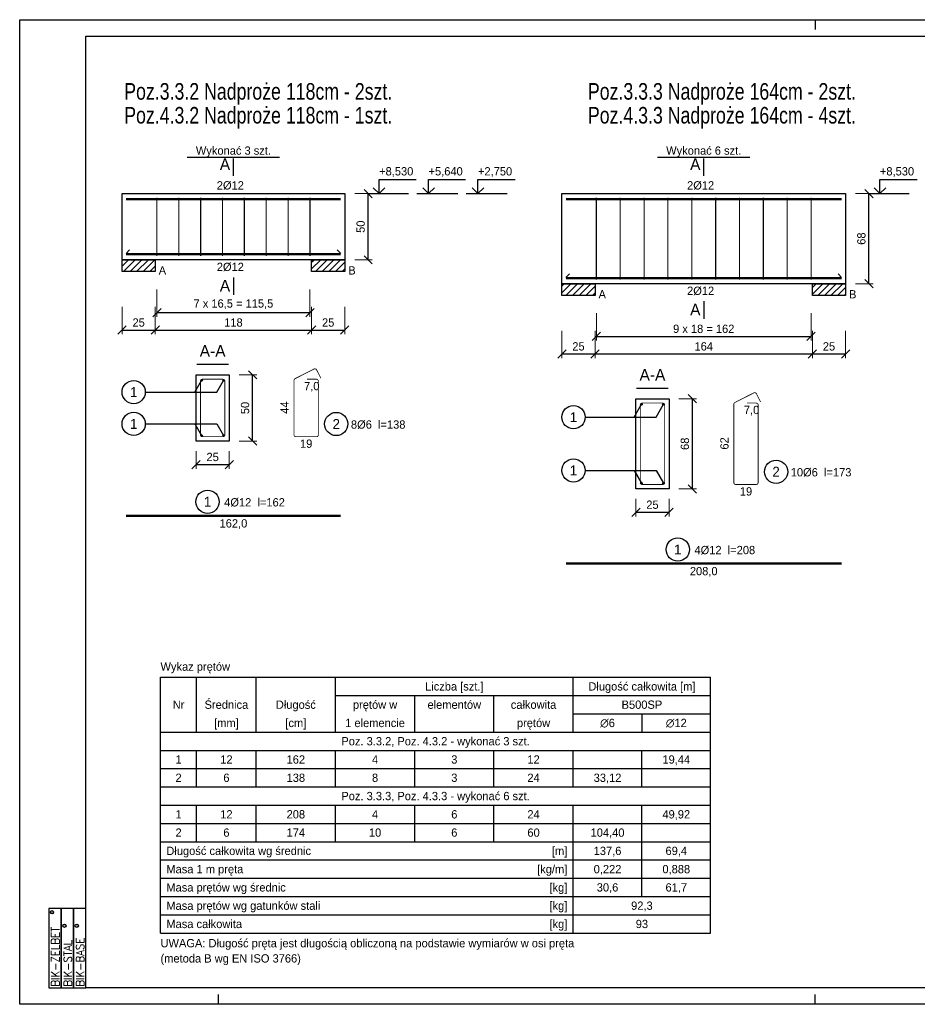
# Model space of a CAD drawing. Header units: millimetres. Extents: x -5773 to -2898, y -9833 to -1081.
# Tile 14 of 53: x -3948 to -3271, y -7848 to -7105. Entities that reach past the tile are written whole.
import ezdxf
from ezdxf.enums import TextEntityAlignment as Align

# ---------------------------------------------------------------- set-up
doc = ezdxf.new("R2010")
doc.units = ezdxf.units.MM
doc.header["$LTSCALE"] = 25
for name, color, linetype in [('BA_pdz', 2, 'Continuous'), ('BA_ram', 2, 'Continuous'), ('BA_txg', 3, 'Continuous')]:
    doc.layers.add(name, color=color, linetype=linetype)
doc.styles.add('BIKTC', font='bikromsw.shx', dxfattribs={"width": 0.85})
doc.styles.add('BIKTG', font='bikromsw.shx', dxfattribs={"width": 0.85})
doc.styles.add('BIKTS', font='bikromsw.shx', dxfattribs={"width": 0.85})
doc.styles.add('ROMANC', font='ROMANC.SHX', dxfattribs={"width": 0.9})
doc.styles.add('SPECBUD_TXT', font='txt')
doc.dimstyles.new('SPECBUD', dxfattribs={"dimscale": 25, "dimtxt": 0.25, "dimasz": 0.25, "dimexe": 0.125, "dimexo": 0.3, "dimgap": 0.1, "dimtad": 1, "dimdec": 0, "dimzin": 0, "dimtxsty": 'SPECBUD_TXT', "dimblk": 'OBLIQUE', "dimblk1": 'OBLIQUE', "dimblk2": 'OBLIQUE', "dimcen": 0.1, "dimclrt": 2, "dimadec": 0, "dimazin": 0, "dimtfac": 1, "dimtdec": 4, "dimtofl": 0, "dimtmove": 0, "dimatfit": 3, "dimfxl": 0.7, "dimfxlon": 1, "dimtolj": 1, "dimtzin": 0, "dimlwe": 0, "dimarcsym": 0})
pattern_1 = [(45, (-3879.8477, -7185.066), (2.5, -2.5), [])]
pattern_2 = [(45, (-3548.0522, -7185.066), (2.5, -2.5), [])]

# ---------------------------------------------------------------- blocks, each defined once
blk = doc.blocks.new('_OBLIQUE')
at = {"color": 0, "lineweight": -2}
blk.add_line((-0.5, -0.5), (0.5, 0.5), dxfattribs=at)
blk = doc.blocks.new('*D470')
at = {"color": 0, "lineweight": 0, "ltscale": 125}
for p, q in [((-3695.51, -7236.4), (-3682.22, -7236.4)), ((-3695.51, -7286.4), (-3682.22, -7286.4))]:
    blk.add_line(p, q, dxfattribs=at)
at = {"color": 0, "lineweight": -2, "ltscale": 125}
blk.add_line((-3685.35, -7286.4), (-3685.35, -7236.4), dxfattribs=at)
at = {"layer": 'Defpoints', "color": 0}
for p in [(-3703.01, -7236.4), (-3685.35, -7236.4), (-3703.01, -7286.4)]:
    blk.add_point(p, dxfattribs=at)
at = {"color": 0, "lineweight": -2, "xscale": 6.25, "yscale": 6.25, "zscale": 6.25}
for p, rotation in [((-3685.35, -7236.4), 90), ((-3685.35, -7286.4), 270)]:
    blk.add_blockref('_OBLIQUE', p, dxfattribs=dict(at, rotation=rotation))
at = {"color": 2, "insert": (-3691.04, -7261.4), "char_height": 6.25, "attachment_point": 5, "rotation": 90, "style": 'SPECBUD_TXT'}
blk.add_mtext('\\A1;50', dxfattribs=at)
blk = doc.blocks.new('*D471')
at = {"color": 0, "lineweight": 0, "ltscale": 125}
for p, q in [((-3871.01, -7321.88), (-3871.01, -7342.5)), ((-3846.01, -7321.88), (-3846.01, -7342.5))]:
    blk.add_line(p, q, dxfattribs=at)
at = {"color": 0, "lineweight": -2, "ltscale": 125}
blk.add_line((-3871.01, -7339.38), (-3846.01, -7339.38), dxfattribs=at)
at = {"layer": 'Defpoints', "color": 0}
for p in [(-3871.01, -7286.4), (-3846.01, -7286.4), (-3846.01, -7339.38)]:
    blk.add_point(p, dxfattribs=at)
at = {"color": 0, "lineweight": -2, "xscale": 6.25, "yscale": 6.25, "zscale": 6.25, "rotation": 180}
blk.add_blockref('_OBLIQUE', (-3871.01, -7339.38), dxfattribs=at)
at = {"color": 0, "lineweight": -2, "xscale": 6.25, "yscale": 6.25, "zscale": 6.25}
blk.add_blockref('_OBLIQUE', (-3846.01, -7339.38), dxfattribs=at)
at = {"color": 2, "insert": (-3858.51, -7333.68), "char_height": 6.25, "attachment_point": 5, "style": 'SPECBUD_TXT'}
blk.add_mtext('\\A1;25', dxfattribs=at)
blk = doc.blocks.new('*D472')
at = {"color": 0, "lineweight": 0, "ltscale": 125}
for p, q in [((-3846.01, -7321.88), (-3846.01, -7342.5)), ((-3728.01, -7321.88), (-3728.01, -7342.5))]:
    blk.add_line(p, q, dxfattribs=at)
at = {"color": 0, "lineweight": -2, "ltscale": 125}
blk.add_line((-3846.01, -7339.38), (-3728.01, -7339.38), dxfattribs=at)
at = {"layer": 'Defpoints', "color": 0}
for p in [(-3846.01, -7286.4), (-3728.01, -7286.4), (-3728.01, -7339.38)]:
    blk.add_point(p, dxfattribs=at)
at = {"color": 0, "lineweight": -2, "xscale": 6.25, "yscale": 6.25, "zscale": 6.25, "rotation": 180}
blk.add_blockref('_OBLIQUE', (-3846.01, -7339.38), dxfattribs=at)
at = {"color": 0, "lineweight": -2, "xscale": 6.25, "yscale": 6.25, "zscale": 6.25}
blk.add_blockref('_OBLIQUE', (-3728.01, -7339.38), dxfattribs=at)
at = {"color": 2, "insert": (-3787.01, -7333.68), "char_height": 6.25, "attachment_point": 5, "style": 'SPECBUD_TXT'}
blk.add_mtext('\\A1;118', dxfattribs=at)
blk = doc.blocks.new('*D473')
at = {"color": 0, "lineweight": 0, "ltscale": 125}
for p, q in [((-3728.01, -7321.88), (-3728.01, -7342.5)), ((-3703.01, -7321.88), (-3703.01, -7342.5))]:
    blk.add_line(p, q, dxfattribs=at)
at = {"color": 0, "lineweight": -2, "ltscale": 125}
blk.add_line((-3728.01, -7339.38), (-3703.01, -7339.38), dxfattribs=at)
at = {"layer": 'Defpoints', "color": 0}
for p in [(-3728.01, -7286.4), (-3703.01, -7286.4), (-3703.01, -7339.38)]:
    blk.add_point(p, dxfattribs=at)
at = {"color": 0, "lineweight": -2, "xscale": 6.25, "yscale": 6.25, "zscale": 6.25, "rotation": 180}
blk.add_blockref('_OBLIQUE', (-3728.01, -7339.38), dxfattribs=at)
at = {"color": 0, "lineweight": -2, "xscale": 6.25, "yscale": 6.25, "zscale": 6.25}
blk.add_blockref('_OBLIQUE', (-3703.01, -7339.38), dxfattribs=at)
at = {"color": 2, "insert": (-3715.51, -7333.68), "char_height": 6.25, "attachment_point": 5, "style": 'SPECBUD_TXT'}
blk.add_mtext('\\A1;25', dxfattribs=at)
blk = doc.blocks.new('*D474')
at = {"color": 0, "lineweight": 0, "ltscale": 125}
for p, q in [((-3844.76, -7308.64), (-3844.76, -7329.26)), ((-3729.26, -7308.64), (-3729.26, -7329.26))]:
    blk.add_line(p, q, dxfattribs=at)
at = {"color": 0, "lineweight": -2, "ltscale": 125}
blk.add_line((-3844.76, -7326.14), (-3729.26, -7326.14), dxfattribs=at)
at = {"layer": 'Defpoints', "color": 0}
for p in [(-3844.76, -7286.4), (-3729.26, -7286.4), (-3729.26, -7326.14)]:
    blk.add_point(p, dxfattribs=at)
at = {"color": 0, "lineweight": -2, "xscale": 6.25, "yscale": 6.25, "zscale": 6.25, "rotation": 180}
blk.add_blockref('_OBLIQUE', (-3844.76, -7326.14), dxfattribs=at)
at = {"color": 0, "lineweight": -2, "xscale": 6.25, "yscale": 6.25, "zscale": 6.25}
blk.add_blockref('_OBLIQUE', (-3729.26, -7326.14), dxfattribs=at)
at = {"color": 2, "insert": (-3787.01, -7319.88), "char_height": 6.25, "attachment_point": 5, "style": 'SPECBUD_TXT'}
blk.add_mtext('\\A1;7 x 16,5 = 115,5', dxfattribs=at)
blk = doc.blocks.new('*D475')
at = {"color": 0, "lineweight": 0, "ltscale": 125}
for p, q in [((-3782.69, -7373.11), (-3769.4, -7373.11)), ((-3782.69, -7423.11), (-3769.4, -7423.11))]:
    blk.add_line(p, q, dxfattribs=at)
at = {"color": 0, "lineweight": -2, "ltscale": 125}
blk.add_line((-3772.53, -7423.11), (-3772.53, -7373.11), dxfattribs=at)
at = {"layer": 'Defpoints', "color": 0}
for p in [(-3790.19, -7373.11), (-3772.53, -7373.11), (-3790.19, -7423.11)]:
    blk.add_point(p, dxfattribs=at)
at = {"color": 0, "lineweight": -2, "xscale": 6.25, "yscale": 6.25, "zscale": 6.25}
for p, rotation in [((-3772.53, -7373.11), 90), ((-3772.53, -7423.11), 270)]:
    blk.add_blockref('_OBLIQUE', p, dxfattribs=dict(at, rotation=rotation))
at = {"color": 2, "insert": (-3778.22, -7398.11), "char_height": 6.25, "attachment_point": 5, "rotation": 90, "style": 'SPECBUD_TXT'}
blk.add_mtext('\\A1;50', dxfattribs=at)
blk = doc.blocks.new('*D476')
at = {"color": 0, "lineweight": 0, "ltscale": 125}
for p, q in [((-3815.19, -7430.61), (-3815.19, -7443.89)), ((-3790.19, -7430.61), (-3790.19, -7443.89))]:
    blk.add_line(p, q, dxfattribs=at)
at = {"color": 0, "lineweight": -2, "ltscale": 125}
blk.add_line((-3815.19, -7440.77), (-3790.19, -7440.77), dxfattribs=at)
at = {"layer": 'Defpoints', "color": 0}
for p in [(-3815.19, -7423.11), (-3790.19, -7423.11), (-3790.19, -7440.77)]:
    blk.add_point(p, dxfattribs=at)
at = {"color": 0, "lineweight": -2, "xscale": 6.25, "yscale": 6.25, "zscale": 6.25, "rotation": 180}
blk.add_blockref('_OBLIQUE', (-3815.19, -7440.77), dxfattribs=at)
at = {"color": 0, "lineweight": -2, "xscale": 6.25, "yscale": 6.25, "zscale": 6.25}
blk.add_blockref('_OBLIQUE', (-3790.19, -7440.77), dxfattribs=at)
at = {"color": 2, "insert": (-3802.69, -7435.07), "char_height": 6.25, "attachment_point": 5, "style": 'SPECBUD_TXT'}
blk.add_mtext('\\A1;25', dxfattribs=at)
blk = doc.blocks.new('*D484')
at = {"color": 0, "lineweight": 0, "ltscale": 125}
for p, q in [((-3317.71, -7236.4), (-3304.43, -7236.4)), ((-3317.71, -7304.4), (-3304.43, -7304.4))]:
    blk.add_line(p, q, dxfattribs=at)
at = {"color": 0, "lineweight": -2, "ltscale": 125}
blk.add_line((-3307.55, -7304.4), (-3307.55, -7236.4), dxfattribs=at)
at = {"layer": 'Defpoints', "color": 0}
for p in [(-3325.21, -7236.4), (-3307.55, -7236.4), (-3325.21, -7304.4)]:
    blk.add_point(p, dxfattribs=at)
at = {"color": 0, "lineweight": -2, "xscale": 6.25, "yscale": 6.25, "zscale": 6.25}
for p, rotation in [((-3307.55, -7236.4), 90), ((-3307.55, -7304.4), 270)]:
    blk.add_blockref('_OBLIQUE', p, dxfattribs=dict(at, rotation=rotation))
at = {"color": 2, "insert": (-3313.24, -7270.4), "char_height": 6.25, "attachment_point": 5, "rotation": 90, "style": 'SPECBUD_TXT'}
blk.add_mtext('\\A1;68', dxfattribs=at)
blk = doc.blocks.new('*D485')
at = {"color": 0, "lineweight": 0, "ltscale": 125}
for p, q in [((-3539.21, -7339.88), (-3539.21, -7360.5)), ((-3514.21, -7339.88), (-3514.21, -7360.5))]:
    blk.add_line(p, q, dxfattribs=at)
at = {"color": 0, "lineweight": -2, "ltscale": 125}
blk.add_line((-3539.21, -7357.38), (-3514.21, -7357.38), dxfattribs=at)
at = {"layer": 'Defpoints', "color": 0}
for p in [(-3539.21, -7304.4), (-3514.21, -7304.4), (-3514.21, -7357.38)]:
    blk.add_point(p, dxfattribs=at)
at = {"color": 0, "lineweight": -2, "xscale": 6.25, "yscale": 6.25, "zscale": 6.25, "rotation": 180}
blk.add_blockref('_OBLIQUE', (-3539.21, -7357.38), dxfattribs=at)
at = {"color": 0, "lineweight": -2, "xscale": 6.25, "yscale": 6.25, "zscale": 6.25}
blk.add_blockref('_OBLIQUE', (-3514.21, -7357.38), dxfattribs=at)
at = {"color": 2, "insert": (-3526.71, -7351.68), "char_height": 6.25, "attachment_point": 5, "style": 'SPECBUD_TXT'}
blk.add_mtext('\\A1;25', dxfattribs=at)
blk = doc.blocks.new('*D486')
at = {"color": 0, "lineweight": 0, "ltscale": 125}
for p, q in [((-3514.21, -7339.88), (-3514.21, -7360.5)), ((-3350.21, -7339.88), (-3350.21, -7360.5))]:
    blk.add_line(p, q, dxfattribs=at)
at = {"color": 0, "lineweight": -2, "ltscale": 125}
blk.add_line((-3514.21, -7357.38), (-3350.21, -7357.38), dxfattribs=at)
at = {"layer": 'Defpoints', "color": 0}
for p in [(-3514.21, -7304.4), (-3350.21, -7304.4), (-3350.21, -7357.38)]:
    blk.add_point(p, dxfattribs=at)
at = {"color": 0, "lineweight": -2, "xscale": 6.25, "yscale": 6.25, "zscale": 6.25, "rotation": 180}
blk.add_blockref('_OBLIQUE', (-3514.21, -7357.38), dxfattribs=at)
at = {"color": 0, "lineweight": -2, "xscale": 6.25, "yscale": 6.25, "zscale": 6.25}
blk.add_blockref('_OBLIQUE', (-3350.21, -7357.38), dxfattribs=at)
at = {"color": 2, "insert": (-3432.21, -7351.68), "char_height": 6.25, "attachment_point": 5, "style": 'SPECBUD_TXT'}
blk.add_mtext('\\A1;164', dxfattribs=at)
blk = doc.blocks.new('*D487')
at = {"color": 0, "lineweight": 0, "ltscale": 125}
for p, q in [((-3350.21, -7339.88), (-3350.21, -7360.5)), ((-3325.21, -7339.88), (-3325.21, -7360.5))]:
    blk.add_line(p, q, dxfattribs=at)
at = {"color": 0, "lineweight": -2, "ltscale": 125}
blk.add_line((-3350.21, -7357.38), (-3325.21, -7357.38), dxfattribs=at)
at = {"layer": 'Defpoints', "color": 0}
for p in [(-3350.21, -7304.4), (-3325.21, -7304.4), (-3325.21, -7357.38)]:
    blk.add_point(p, dxfattribs=at)
at = {"color": 0, "lineweight": -2, "xscale": 6.25, "yscale": 6.25, "zscale": 6.25, "rotation": 180}
blk.add_blockref('_OBLIQUE', (-3350.21, -7357.38), dxfattribs=at)
at = {"color": 0, "lineweight": -2, "xscale": 6.25, "yscale": 6.25, "zscale": 6.25}
blk.add_blockref('_OBLIQUE', (-3325.21, -7357.38), dxfattribs=at)
at = {"color": 2, "insert": (-3337.71, -7351.68), "char_height": 6.25, "attachment_point": 5, "style": 'SPECBUD_TXT'}
blk.add_mtext('\\A1;25', dxfattribs=at)
blk = doc.blocks.new('*D488')
at = {"color": 0, "lineweight": 0, "ltscale": 125}
for p, q in [((-3513.21, -7326.64), (-3513.21, -7347.26)), ((-3351.21, -7326.64), (-3351.21, -7347.26))]:
    blk.add_line(p, q, dxfattribs=at)
at = {"color": 0, "lineweight": -2, "ltscale": 125}
blk.add_line((-3513.21, -7344.14), (-3351.21, -7344.14), dxfattribs=at)
at = {"layer": 'Defpoints', "color": 0}
for p in [(-3513.21, -7304.4), (-3351.21, -7304.4), (-3351.21, -7344.14)]:
    blk.add_point(p, dxfattribs=at)
at = {"color": 0, "lineweight": -2, "xscale": 6.25, "yscale": 6.25, "zscale": 6.25, "rotation": 180}
blk.add_blockref('_OBLIQUE', (-3513.21, -7344.14), dxfattribs=at)
at = {"color": 0, "lineweight": -2, "xscale": 6.25, "yscale": 6.25, "zscale": 6.25}
blk.add_blockref('_OBLIQUE', (-3351.21, -7344.14), dxfattribs=at)
at = {"color": 2, "insert": (-3432.21, -7338.44), "char_height": 6.25, "attachment_point": 5, "style": 'SPECBUD_TXT'}
blk.add_mtext('\\A1;9 x 18 = 162', dxfattribs=at)
blk = doc.blocks.new('*D489')
at = {"color": 0, "lineweight": 0, "ltscale": 125}
for p, q in [((-3450.89, -7391.11), (-3437.61, -7391.11)), ((-3450.89, -7459.11), (-3437.61, -7459.11))]:
    blk.add_line(p, q, dxfattribs=at)
at = {"color": 0, "lineweight": -2, "ltscale": 125}
blk.add_line((-3440.73, -7459.11), (-3440.73, -7391.11), dxfattribs=at)
at = {"layer": 'Defpoints', "color": 0}
for p in [(-3458.39, -7391.11), (-3440.73, -7391.11), (-3458.39, -7459.11)]:
    blk.add_point(p, dxfattribs=at)
at = {"color": 0, "lineweight": -2, "xscale": 6.25, "yscale": 6.25, "zscale": 6.25}
for p, rotation in [((-3440.73, -7391.11), 90), ((-3440.73, -7459.11), 270)]:
    blk.add_blockref('_OBLIQUE', p, dxfattribs=dict(at, rotation=rotation))
at = {"color": 2, "insert": (-3446.42, -7425.11), "char_height": 6.25, "attachment_point": 5, "rotation": 90, "style": 'SPECBUD_TXT'}
blk.add_mtext('\\A1;68', dxfattribs=at)
blk = doc.blocks.new('*D490')
at = {"color": 0, "lineweight": 0, "ltscale": 125}
for p, q in [((-3483.39, -7466.61), (-3483.39, -7479.89)), ((-3458.39, -7466.61), (-3458.39, -7479.89))]:
    blk.add_line(p, q, dxfattribs=at)
at = {"color": 0, "lineweight": -2, "ltscale": 125}
blk.add_line((-3483.39, -7476.77), (-3458.39, -7476.77), dxfattribs=at)
at = {"layer": 'Defpoints', "color": 0}
for p in [(-3483.39, -7459.11), (-3458.39, -7459.11), (-3458.39, -7476.77)]:
    blk.add_point(p, dxfattribs=at)
at = {"color": 0, "lineweight": -2, "xscale": 6.25, "yscale": 6.25, "zscale": 6.25, "rotation": 180}
blk.add_blockref('_OBLIQUE', (-3483.39, -7476.77), dxfattribs=at)
at = {"color": 0, "lineweight": -2, "xscale": 6.25, "yscale": 6.25, "zscale": 6.25}
blk.add_blockref('_OBLIQUE', (-3458.39, -7476.77), dxfattribs=at)
at = {"color": 2, "insert": (-3470.89, -7471.07), "char_height": 6.25, "attachment_point": 5, "style": 'SPECBUD_TXT'}
blk.add_mtext('\\A1;25', dxfattribs=at)
blk = doc.blocks.new('BBB')
for points in [[(2.391, 0.747), (2.391, 1.121), (0, 1.121), (0, 0.747)], [(2.391, 0.374), (2.391, 0.747), (0, 0.747), (0, 0.374)], [(2.391, 0), (2.391, 0.374), (0, 0.374), (0, 0)]]:
    blk.add_lwpolyline(points, close=True)
for centre in [(2.277, 1.024), (1.871, 0.65), (1.871, 0.277)]:
    blk.add_circle(centre, 0.0493)
at = {"style": 'ROMANC', "width": 0.9}
for s, p in [('BIK-ZELBET', (0.032, 0.798)), ('BIK-STAL', (0.032, 0.424)), ('BIK-BASE', (0.032, 0.051))]:
    blk.add_text(s, height=0.2488, dxfattribs=at).set_placement(p)
at = {"style": 'BIKTS', "width": 0.85}
for p in [(2.277, 1.024), (1.871, 0.65), (1.871, 0.277)]:
    blk.add_text('R', height=0.0573, dxfattribs=at).set_placement(p, align=Align.MIDDLE_CENTER)
blk = doc.blocks.new('biketyk')
at = {"xscale": 10, "yscale": 10, "zscale": 10, "rotation": 90}
blk.add_blockref('BBB', (0, 0), dxfattribs=at)
at = {"style": 'BIKTC', "width": 0.8}
for tag, p in [('KOMENTARZ', (-0.98, 25.57)), ('RYSUNEK', (-8.46, 25.57)), ('DATA', (-4.72, 25.57))]:
    blk.add_attdef(tag, p, '', height=2, rotation=90, dxfattribs=at)

msp = doc.modelspace()

# ---------------------------------------------------------------- hatches: boundary and pattern name
at = {"ltscale": 125}
h = msp.add_hatch(dxfattribs=at)
h.set_pattern_fill('ANSI31', color=256, scale=2.5, style=0)
h.set_pattern_definition(pattern_1)
h.paths.add_polyline_path([(-3871.01, -7295.23), (-3871.01, -7286.4), (-3846.01, -7286.4), (-3846.01, -7295.23), (-3871.01, -7295.23)], is_closed=False)
h = msp.add_hatch(dxfattribs=at)
h.set_pattern_fill('ANSI31', color=256, scale=2.5, style=0)
h.set_pattern_definition(pattern_1)
h.paths.add_polyline_path([(-3728.01, -7295.23), (-3728.01, -7286.4), (-3703.01, -7286.4), (-3703.01, -7295.23), (-3728.01, -7295.23)], is_closed=False)
h = msp.add_hatch(dxfattribs=at)
h.set_pattern_fill('ANSI31', color=256, scale=2.5, style=0)
h.set_pattern_definition(pattern_2)
h.paths.add_polyline_path([(-3539.21, -7313.23), (-3539.21, -7304.4), (-3514.21, -7304.4), (-3514.21, -7313.23), (-3539.21, -7313.23)], is_closed=False)
h = msp.add_hatch(dxfattribs=at)
h.set_pattern_fill('ANSI31', color=256, scale=2.5, style=0)
h.set_pattern_definition(pattern_2)
h.paths.add_polyline_path([(-3350.21, -7313.23), (-3350.21, -7304.4), (-3325.21, -7304.4), (-3325.21, -7313.23), (-3350.21, -7313.23)], is_closed=False)

# ---------------------------------------------------------------- linework, layer by layer
at = {"color": 1, "linetype": 'Continuous', "ltscale": 125}
for p, q in [((-3821.82, -7209), (-3752.19, -7209)), ((-3467.02, -7209), (-3397.39, -7209)), ((-3787.01, -7223.15), (-3787.01, -7209.9)), ((-3432.21, -7223.15), (-3432.21, -7209.9)), ((-3685.93, -7236.4), (-3655.02, -7236.4)), ((-3648.64, -7236.4), (-3617.73, -7236.4)), ((-3611.35, -7236.4), (-3580.44, -7236.4)), ((-3308.13, -7236.4), (-3277.22, -7236.4)), ((-3868.01, -7281.6), (-3865.36, -7278.95)), ((-3868.01, -7281.6), (-3865.36, -7278.95)), ((-3706.01, -7281.6), (-3708.66, -7278.95)), ((-3706.01, -7281.6), (-3708.66, -7278.95)), ((-3536.21, -7299.6), (-3533.56, -7296.95)), ((-3536.21, -7299.6), (-3533.56, -7296.95)), ((-3328.21, -7299.6), (-3330.86, -7296.95)), ((-3328.21, -7299.6), (-3330.86, -7296.95)), ((-3787.01, -7299.65), (-3787.01, -7312.9)), ((-3432.21, -7317.65), (-3432.21, -7330.9)), ((-3814.66, -7365.16), (-3790.71, -7365.16)), ((-3482.86, -7383.16), (-3458.91, -7383.16)), ((-3814.77, -7642.51), (-3814.77, -7601.17)), ((-3769.82, -7642.51), (-3769.82, -7601.17)), ((-3710.04, -7642.51), (-3710.04, -7601.17)), ((-3530.7, -7642.51), (-3530.7, -7601.17)), ((-3710.04, -7614.95), (-3426.98, -7614.95)), ((-3650.26, -7642.51), (-3650.26, -7614.95)), ((-3590.48, -7642.51), (-3590.48, -7614.95)), ((-3530.7, -7628.73), (-3426.98, -7628.73)), ((-3478.84, -7628.73), (-3478.84, -7642.51)), ((-3842.03, -7656.29), (-3426.98, -7656.29)), ((-3814.77, -7683.85), (-3814.77, -7656.29)), ((-3769.82, -7683.85), (-3769.82, -7656.29)), ((-3710.04, -7683.85), (-3710.04, -7656.29)), ((-3650.26, -7683.85), (-3650.26, -7656.29)), ((-3590.48, -7683.85), (-3590.48, -7656.29)), ((-3530.7, -7683.85), (-3530.7, -7656.29)), ((-3478.84, -7683.85), (-3478.84, -7656.29)), ((-3842.03, -7670.07), (-3426.98, -7670.07)), ((-3842.03, -7683.85), (-3426.98, -7683.85)), ((-3842.03, -7697.63), (-3426.98, -7697.63)), ((-3814.77, -7725.19), (-3814.77, -7697.63)), ((-3769.82, -7725.19), (-3769.82, -7697.63)), ((-3710.04, -7725.19), (-3710.04, -7697.63)), ((-3650.26, -7725.19), (-3650.26, -7697.63)), ((-3590.48, -7725.19), (-3590.48, -7697.63)), ((-3530.7, -7794.09), (-3530.7, -7697.63)), ((-3478.84, -7766.53), (-3478.84, -7697.63)), ((-3842.03, -7711.41), (-3426.98, -7711.41)), ((-3842.03, -7738.97), (-3426.98, -7738.97)), ((-3842.03, -7752.75), (-3426.98, -7752.75)), ((-3842.03, -7766.53), (-3426.98, -7766.53)), ((-3842.03, -7780.31), (-3426.98, -7780.31))]:
    msp.add_line(p, q, dxfattribs=at)
at = {"color": 2, "linetype": 'Continuous', "ltscale": 125}
for p, q in [((-3842.03, -7601.17), (-3426.98, -7601.17)), ((-3842.03, -7794.09), (-3842.03, -7601.17)), ((-3426.98, -7794.09), (-3426.98, -7601.17)), ((-3842.03, -7642.51), (-3426.98, -7642.51)), ((-3842.03, -7725.19), (-3426.98, -7725.19)), ((-3842.03, -7794.09), (-3426.98, -7794.09))]:
    msp.add_line(p, q, dxfattribs=at)
at = {"color": 1, "linetype": 'Continuous', "ltscale": 125}
for points in [[(-3681.52, -7231.98), (-3677.1, -7236.4), (-3672.68, -7231.98), (-3677.1, -7236.4), (-3677.1, -7225.8), (-3649.1, -7225.8)], [(-3644.23, -7231.98), (-3639.81, -7236.4), (-3635.39, -7231.98), (-3639.81, -7236.4), (-3639.81, -7225.8), (-3611.81, -7225.8)], [(-3606.94, -7231.98), (-3602.52, -7236.4), (-3598.1, -7231.98), (-3602.52, -7236.4), (-3602.52, -7225.8), (-3574.52, -7225.8)], [(-3303.72, -7231.98), (-3299.3, -7236.4), (-3294.88, -7231.98), (-3299.3, -7236.4), (-3299.3, -7225.8), (-3271.3, -7225.8)], [(-3871.01, -7295.23), (-3871.01, -7286.4), (-3846.01, -7286.4), (-3846.01, -7295.23)], [(-3728.01, -7295.23), (-3728.01, -7286.4), (-3703.01, -7286.4), (-3703.01, -7295.23)], [(-3539.21, -7313.23), (-3539.21, -7304.4), (-3514.21, -7304.4), (-3514.21, -7313.23)], [(-3350.21, -7313.23), (-3350.21, -7304.4), (-3325.21, -7304.4), (-3325.21, -7313.23)], [(-3853.49, -7386.14), (-3799.49, -7386.14), (-3794.39, -7377.31)], [(-3853.49, -7386.14), (-3816.09, -7386.14), (-3810.99, -7377.31)], [(-3521.69, -7405.04), (-3468.21, -7405.04), (-3462.59, -7395.31)], [(-3521.69, -7405.04), (-3484.81, -7405.04), (-3479.19, -7395.31)], [(-3853.49, -7410.08), (-3816.09, -7410.08), (-3810.99, -7418.91)], [(-3853.49, -7410.08), (-3799.49, -7410.08), (-3794.39, -7418.91)], [(-3521.69, -7445.18), (-3484.81, -7445.18), (-3479.19, -7454.91)], [(-3521.69, -7445.18), (-3468.21, -7445.18), (-3462.59, -7454.91)]]:
    msp.add_lwpolyline(points, dxfattribs=at)
at = {"color": 2, "linetype": 'Continuous', "ltscale": 125}
for points in [[(-3871.01, -7236.4), (-3703.01, -7236.4), (-3703.01, -7286.4), (-3871.01, -7286.4), (-3871.01, -7236.4)], [(-3539.21, -7236.4), (-3325.21, -7236.4), (-3325.21, -7304.4), (-3539.21, -7304.4), (-3539.21, -7236.4)], [(-3815.19, -7373.11), (-3815.19, -7373.11), (-3815.19, -7373.11), (-3790.19, -7373.11), (-3790.19, -7373.11), (-3790.19, -7373.11), (-3790.19, -7373.11), (-3790.19, -7373.11), (-3790.19, -7423.11), (-3790.19, -7423.11), (-3815.19, -7423.11), (-3815.19, -7423.11), (-3815.19, -7373.11), (-3815.19, -7373.11), (-3815.19, -7373.11)], [(-3483.39, -7391.11), (-3483.39, -7391.11), (-3483.39, -7391.11), (-3458.39, -7391.11), (-3458.39, -7391.11), (-3458.39, -7391.11), (-3458.39, -7391.11), (-3458.39, -7391.11), (-3458.39, -7459.11), (-3458.39, -7459.11), (-3483.39, -7459.11), (-3483.39, -7459.11), (-3483.39, -7391.11), (-3483.39, -7391.11), (-3483.39, -7391.11)]]:
    msp.add_lwpolyline(points, dxfattribs=at)
at = {"color": 3, "linetype": 'Continuous', "ltscale": 125}
for points, const_width in [([(-3844.76, -7283.4), (-3844.76, -7239.4)], 0.83), ([(-3828.26, -7283.4), (-3828.26, -7239.4)], 0.83), ([(-3811.76, -7283.4), (-3811.76, -7239.4)], 0.83), ([(-3795.26, -7283.4), (-3795.26, -7239.4)], 0.83), ([(-3778.76, -7283.4), (-3778.76, -7239.4)], 0.83), ([(-3762.26, -7283.4), (-3762.26, -7239.4)], 0.83), ([(-3745.76, -7283.4), (-3745.76, -7239.4)], 0.83), ([(-3729.26, -7283.4), (-3729.26, -7239.4)], 0.83), ([(-3513.21, -7301.4), (-3513.21, -7239.4)], 0.83), ([(-3495.21, -7301.4), (-3495.21, -7239.4)], 0.83), ([(-3477.21, -7301.4), (-3477.21, -7239.4)], 0.83), ([(-3459.21, -7301.4), (-3459.21, -7239.4)], 0.83), ([(-3441.21, -7301.4), (-3441.21, -7239.4)], 0.83), ([(-3423.21, -7301.4), (-3423.21, -7239.4)], 0.83), ([(-3405.21, -7301.4), (-3405.21, -7239.4)], 0.83), ([(-3387.21, -7301.4), (-3387.21, -7239.4)], 0.83), ([(-3369.21, -7301.4), (-3369.21, -7239.4)], 0.83), ([(-3351.21, -7301.4), (-3351.21, -7239.4)], 0.83), ([(-3706.01, -7240.6), (-3706.01, -7240.6), (-3706.01, -7240.6), (-3706.01, -7240.6), (-3706.01, -7240.6), (-3706.01, -7240.6), (-3868.01, -7240.6), (-3868.01, -7240.6), (-3868.01, -7240.6), (-3868.01, -7240.6), (-3868.01, -7240.6), (-3868.01, -7240.6)], 1.77), ([(-3706.01, -7240.6), (-3706.01, -7240.6), (-3706.01, -7240.6), (-3706.01, -7240.6), (-3706.01, -7240.6), (-3706.01, -7240.6), (-3868.01, -7240.6), (-3868.01, -7240.6), (-3868.01, -7240.6), (-3868.01, -7240.6), (-3868.01, -7240.6), (-3868.01, -7240.6)], 1.77), ([(-3328.21, -7240.6), (-3328.21, -7240.6), (-3328.21, -7240.6), (-3328.21, -7240.6), (-3328.21, -7240.6), (-3328.21, -7240.6), (-3536.21, -7240.6), (-3536.21, -7240.6), (-3536.21, -7240.6), (-3536.21, -7240.6), (-3536.21, -7240.6), (-3536.21, -7240.6)], 1.77), ([(-3328.21, -7240.6), (-3328.21, -7240.6), (-3328.21, -7240.6), (-3328.21, -7240.6), (-3328.21, -7240.6), (-3328.21, -7240.6), (-3536.21, -7240.6), (-3536.21, -7240.6), (-3536.21, -7240.6), (-3536.21, -7240.6), (-3536.21, -7240.6), (-3536.21, -7240.6)], 1.77), ([(-3706.01, -7282.2), (-3706.01, -7282.2), (-3706.01, -7282.2), (-3706.01, -7282.2), (-3706.01, -7282.2), (-3706.01, -7282.2), (-3868.01, -7282.2), (-3868.01, -7282.2), (-3868.01, -7282.2), (-3868.01, -7282.2), (-3868.01, -7282.2), (-3868.01, -7282.2)], 1.77), ([(-3706.01, -7282.2), (-3706.01, -7282.2), (-3706.01, -7282.2), (-3706.01, -7282.2), (-3706.01, -7282.2), (-3706.01, -7282.2), (-3868.01, -7282.2), (-3868.01, -7282.2), (-3868.01, -7282.2), (-3868.01, -7282.2), (-3868.01, -7282.2), (-3868.01, -7282.2)], 1.77), ([(-3328.21, -7300.2), (-3328.21, -7300.2), (-3328.21, -7300.2), (-3328.21, -7300.2), (-3328.21, -7300.2), (-3328.21, -7300.2), (-3536.21, -7300.2), (-3536.21, -7300.2), (-3536.21, -7300.2), (-3536.21, -7300.2), (-3536.21, -7300.2), (-3536.21, -7300.2)], 1.77), ([(-3328.21, -7300.2), (-3328.21, -7300.2), (-3328.21, -7300.2), (-3328.21, -7300.2), (-3328.21, -7300.2), (-3328.21, -7300.2), (-3536.21, -7300.2), (-3536.21, -7300.2), (-3536.21, -7300.2), (-3536.21, -7300.2), (-3536.21, -7300.2), (-3536.21, -7300.2)], 1.77), ([(-3706.01, -7479.35), (-3706.01, -7479.35), (-3706.01, -7479.35), (-3706.01, -7479.35), (-3706.01, -7479.35), (-3706.01, -7479.35), (-3868.01, -7479.35), (-3868.01, -7479.35), (-3868.01, -7479.35), (-3868.01, -7479.35), (-3868.01, -7479.35), (-3868.01, -7479.35)], 1.77), ([(-3328.21, -7515.35), (-3328.21, -7515.35), (-3328.21, -7515.35), (-3328.21, -7515.35), (-3328.21, -7515.35), (-3328.21, -7515.35), (-3536.21, -7515.35), (-3536.21, -7515.35), (-3536.21, -7515.35), (-3536.21, -7515.35), (-3536.21, -7515.35), (-3536.21, -7515.35)], 1.77)]:
    msp.add_lwpolyline(points, dxfattribs=dict(at, const_width=const_width))
at = {"color": 7, "linetype": 'Continuous', "ltscale": 125}
for points in [[(-3871.01, -7295.23), (-3871.01, -7286.4), (-3846.01, -7286.4), (-3846.01, -7295.23)], [(-3728.01, -7295.23), (-3728.01, -7286.4), (-3703.01, -7286.4), (-3703.01, -7295.23)], [(-3539.21, -7313.23), (-3539.21, -7304.4), (-3514.21, -7304.4), (-3514.21, -7313.23)], [(-3350.21, -7313.23), (-3350.21, -7304.4), (-3325.21, -7304.4), (-3325.21, -7313.23)]]:
    msp.add_lwpolyline(points, close=True, dxfattribs=at)
at = {"color": 3, "linetype": 'Continuous', "ltscale": 125, "const_width": 0.6}
for points in [[(-3731.42, -7376.41), (-3724.42, -7376.41, -0.414214), (-3722.92, -7377.91), (-3722.92, -7418.31, -0.414214), (-3724.42, -7419.81), (-3739.82, -7419.81, -0.414214), (-3741.32, -7418.31), (-3741.32, -7377.33, -0.282114), (-3740.49, -7375.98), (-3726.26, -7368.74, -0.409881), (-3724.24, -7369.39), (-3721.07, -7375.63)], [(-3801.99, -7376.41), (-3794.99, -7376.41, -0.414214), (-3793.49, -7377.91), (-3793.49, -7418.31, -0.414214), (-3794.99, -7419.81), (-3810.39, -7419.81, -0.414214), (-3811.89, -7418.31), (-3811.89, -7377.91, -0.414214), (-3810.39, -7376.41), (-3794.99, -7376.41, -0.414214), (-3793.49, -7377.91), (-3793.49, -7384.91)], [(-3399.62, -7394.41), (-3392.62, -7394.41, -0.414214), (-3391.12, -7395.91), (-3391.12, -7454.31, -0.414214), (-3392.62, -7455.81), (-3408.02, -7455.81, -0.414214), (-3409.52, -7454.31), (-3409.52, -7395.33, -0.282114), (-3408.7, -7393.98), (-3394.46, -7386.74, -0.409881), (-3392.44, -7387.39), (-3389.27, -7393.63)], [(-3470.19, -7394.41), (-3463.19, -7394.41, -0.414214), (-3461.69, -7395.91), (-3461.69, -7454.31, -0.414214), (-3463.19, -7455.81), (-3478.59, -7455.81, -0.414214), (-3480.09, -7454.31), (-3480.09, -7395.91, -0.414214), (-3478.59, -7394.41), (-3463.19, -7394.41, -0.414214), (-3461.69, -7395.91), (-3461.69, -7402.91)]]:
    msp.add_lwpolyline(points, format="xyb", dxfattribs=at)
at = {"color": 1, "linetype": 'Continuous', "ltscale": 125}
for centre in [(-3862.25, -7386.14), (-3862.25, -7410.08), (-3709.44, -7410.17), (-3530.45, -7405.04), (-3530.45, -7445.18), (-3377.64, -7446.17), (-3806.55, -7468.83), (-3451.75, -7504.83)]:
    msp.add_circle(centre, 8.76, dxfattribs=at)
at = {"color": 3, "linetype": 'Continuous', "ltscale": 125}
for centre in [(-3810.99, -7377.31), (-3794.39, -7377.31), (-3479.19, -7395.31), (-3462.59, -7395.31), (-3810.99, -7418.91), (-3794.39, -7418.91), (-3479.19, -7454.91), (-3462.59, -7454.91)]:
    msp.add_circle(centre, 0.6, dxfattribs=at)
at = {"layer": 'BA_pdz', "color": 1}
for p, q in [((-3948.26, -7105.3), (-3898.26, -7105.3)), ((-3348.26, -7105.3), (-3348.26, -7112.8)), ((-3798.26, -7847.8), (-3798.26, -7840.3)), ((-3348.26, -7847.8), (-3348.26, -7840.3))]:
    msp.add_line(p, q, dxfattribs=at)
at = {"layer": 'BA_ram', "color": 1}
msp.add_lwpolyline([(-3948.26, -7847.8), (-3948.26, -7105.3), (-2898.26, -7105.3), (-2898.26, -7847.8)], close=True, dxfattribs=at)
at = {"layer": 'BA_ram'}
msp.add_lwpolyline([(-3898.26, -7835.3), (-3898.26, -7117.8), (-2910.76, -7117.8), (-2910.76, -7835.3)], close=True, dxfattribs=at)

# ---------------------------------------------------------------- block references
at = {"layer": 'BA_ram', "xscale": 2.5, "yscale": 2.5, "zscale": 2.5}
msp.add_blockref('biketyk', (-3898.26, -7835.3), dxfattribs=at)

# ---------------------------------------------------------------- texts
at = {"color": 2, "ltscale": 125, "style": 'SPECBUD_TXT'}
for s, height, p in [('Wykonać 3 szt.', 6.25, (-3787.01, -7209)), ('Wykonać 6 szt.', 6.25, (-3432.21, -7209)), ('A-A', 8.75, (-3802.69, -7362.11)), ('A-A', 8.75, (-3470.89, -7380.11))]:
    msp.add_text(s, height=height, dxfattribs=at).set_placement(p, align=Align.BOTTOM_CENTER)
for p in [(-3789.48, -7209.9), (-3434.68, -7209.9)]:
    msp.add_text('A', height=8.75, dxfattribs=at).set_placement(p, align=Align.TOP_RIGHT)
for s, p in [('+8,530', (-3677.1, -7216.5)), ('+5,640', (-3639.81, -7216.5)), ('+2,750', (-3602.52, -7216.5)), ('+8,530', (-3299.3, -7216.5)), ('2Ø12', (-3799.57, -7227.1)), ('2Ø12', (-3444.77, -7227.1)), ('A', (-3843.36, -7291.23)), ('2Ø12', (-3799.57, -7288.58)), ('B', (-3700.36, -7291.23)), ('A', (-3511.56, -7309.23)), ('2Ø12', (-3444.77, -7306.58)), ('B', (-3322.56, -7309.23)), (' 8Ø6  l=138', (-3700.68, -7407.45)), (' 10Ø6  l=173', (-3368.88, -7443.45)), ('UWAGA: Długość pręta jest długością obliczoną na podstawie wymiarów w osi pręta ', (-3842.03, -7798.57)), ('(metoda B wg EN ISO 3766)', (-3842.03, -7810.05))]:
    msp.add_text(s, height=6.25, dxfattribs=at).set_placement(p, align=Align.TOP_LEFT)
for p in [(-3789.48, -7312.9), (-3434.68, -7330.9)]:
    msp.add_text('A', height=8.75, dxfattribs=at).set_placement(p, align=Align.BOTTOM_RIGHT)
for s, p in [('7,0', (-3727.92, -7378.48)), ('7,0', (-3396.12, -7396.48)), ('19', (-3732.12, -7421.88)), ('19', (-3400.32, -7457.88)), (' 4Ø12  l=162', (-3772.25, -7466.11)), ('162,0', (-3787.01, -7482)), (' 4Ø12  l=208', (-3417.45, -7502.11)), ('208,0', (-3432.21, -7518))]:
    msp.add_text(s, height=6.25, dxfattribs=at).set_placement(p, align=Align.TOP_CENTER)
for s, height, p in [('1', 7.5, (-3862.25, -7386.14)), ('1', 7.5, (-3530.45, -7405.04)), ('1', 7.5, (-3862.25, -7410.08)), ('2', 7.5, (-3709.44, -7410.17)), ('1', 7.5, (-3530.45, -7445.18)), ('2', 7.5, (-3377.64, -7446.17)), ('1', 7.5, (-3806.55, -7468.83)), ('1', 7.5, (-3451.75, -7504.83)), ('Liczba [szt.]', 6.25, (-3620.37, -7608.06)), ('Długość całkowita [m]', 6.25, (-3478.84, -7608.06)), ('Średnica', 6.25, (-3792.3, -7621.84)), ('Długość', 6.25, (-3739.93, -7621.84)), ('prętów w', 6.25, (-3680.15, -7621.84)), ('elementów', 6.25, (-3620.37, -7621.84)), ('całkowita', 6.25, (-3560.59, -7621.84)), ('Nr', 6.25, (-3828.4, -7621.84)), ('B500SP', 6.25, (-3478.84, -7621.84)), ('[mm]', 6.25, (-3792.3, -7635.62)), ('[cm]', 6.25, (-3739.93, -7635.62)), ('1 elemencie', 6.25, (-3680.15, -7635.62)), ('prętów', 6.25, (-3560.59, -7635.62)), ('∅6', 6.25, (-3504.77, -7635.62)), ('∅12', 6.25, (-3452.91, -7635.62)), ('Poz. 3.3.2, Poz. 4.3.2 - wykonać 3 szt.', 6.25, (-3634.51, -7649.4)), ('1', 6.25, (-3828.4, -7663.18)), ('12', 6.25, (-3792.3, -7663.18)), ('162', 6.25, (-3739.93, -7663.18)), ('4', 6.25, (-3680.15, -7663.18)), ('3', 6.25, (-3620.37, -7663.18)), ('12', 6.25, (-3560.59, -7663.18)), ('19,44', 6.25, (-3452.91, -7663.18)), ('2', 6.25, (-3828.4, -7676.96)), ('6', 6.25, (-3792.3, -7676.96)), ('138', 6.25, (-3739.93, -7676.96)), ('8', 6.25, (-3680.15, -7676.96)), ('3', 6.25, (-3620.37, -7676.96)), ('24', 6.25, (-3560.59, -7676.96)), ('33,12', 6.25, (-3504.77, -7676.96)), ('Poz. 3.3.3, Poz. 4.3.3 - wykonać 6 szt.', 6.25, (-3634.51, -7690.74)), ('1', 6.25, (-3828.4, -7704.52)), ('12', 6.25, (-3792.3, -7704.52)), ('208', 6.25, (-3739.93, -7704.52)), ('4', 6.25, (-3680.15, -7704.52)), ('6', 6.25, (-3620.37, -7704.52)), ('24', 6.25, (-3560.59, -7704.52)), ('49,92', 6.25, (-3452.91, -7704.52)), ('2', 6.25, (-3828.4, -7718.3)), ('6', 6.25, (-3792.3, -7718.3)), ('174', 6.25, (-3739.93, -7718.3)), ('10', 6.25, (-3680.15, -7718.3)), ('6', 6.25, (-3620.37, -7718.3)), ('60', 6.25, (-3560.59, -7718.3)), ('104,40', 6.25, (-3504.77, -7718.3)), ('137,6', 6.25, (-3504.77, -7732.08)), ('69,4', 6.25, (-3452.91, -7732.08)), ('0,222', 6.25, (-3504.77, -7745.86)), ('0,888', 6.25, (-3452.91, -7745.86)), ('30,6', 6.25, (-3504.77, -7759.64)), ('61,7', 6.25, (-3452.91, -7759.64)), ('92,3', 6.25, (-3478.84, -7773.42)), ('93', 6.25, (-3478.84, -7787.2))]:
    msp.add_text(s, height=height, dxfattribs=at).set_placement(p, align=Align.MIDDLE_CENTER)
for s, p in [('44', (-3743.39, -7397.82)), ('62', (-3411.59, -7424.82))]:
    msp.add_text(s, height=6.25, rotation=90, dxfattribs=at).set_placement(p, align=Align.BOTTOM_CENTER)
for s, p in [('Wykaz prętów', (-3842.03, -7593.13)), ('Długość całkowita wg średnic', (-3837.61, -7732.08)), ('Masa 1 m pręta', (-3837.61, -7745.86)), ('Masa prętów wg średnic', (-3837.61, -7759.64)), ('Masa prętów wg gatunków stali', (-3837.61, -7773.42)), ('Masa całkowita', (-3837.61, -7787.2))]:
    msp.add_text(s, height=6.25, dxfattribs=at).set_placement(p, align=Align.MIDDLE_LEFT)
for s, p in [('[m]', (-3535.12, -7732.08)), ('[kg/m]', (-3535.12, -7745.86)), ('[kg]', (-3535.12, -7759.64)), ('[kg]', (-3535.12, -7773.42)), ('[kg]', (-3535.12, -7787.2))]:
    msp.add_text(s, height=6.25, dxfattribs=at).set_placement(p, align=Align.MIDDLE_RIGHT)
at = {"layer": 'BA_txg', "style": 'BIKTG', "width": 0.8}
for s, p in [('Poz.3.3.2 Nadproże 118cm - 2szt.', (-3869.38, -7165.6)), ('Poz.3.3.3 Nadproże 164cm - 2szt.', (-3519.58, -7165.6)), ('Poz.4.3.2 Nadproże 118cm - 1szt.', (-3869.38, -7183.6)), ('Poz.4.3.3 Nadproże 164cm - 4szt.', (-3519.58, -7183.6))]:
    msp.add_text(s, height=12.5, dxfattribs=at).set_placement(p)

# ---------------------------------------------------------------- dimensions: what is measured, and where the dimension line sits
at = {"color": 1, "ltscale": 125}
for base, p1, p2, picture, middle in [((-3685.35, -7236.4), (-3703.01, -7286.4), (-3703.01, -7236.4), '*D470', (-3691.04, -7261.4)), ((-3307.55, -7236.4), (-3325.21, -7304.4), (-3325.21, -7236.4), '*D484', (-3313.24, -7270.4)), ((-3772.53, -7373.11), (-3790.19, -7423.11), (-3790.19, -7373.11), '*D475', (-3778.22, -7398.11)), ((-3440.73, -7391.11), (-3458.39, -7459.11), (-3458.39, -7391.11), '*D489', (-3446.42, -7425.11))]:
    dim = msp.add_linear_dim(base=base, p1=p1, p2=p2, angle=90, dimstyle='SPECBUD', override={"dimblk1": 'OBLIQUE', "dimblk2": 'OBLIQUE', "dimsah": 1}, dxfattribs=at)
    dim.commit()
    dim.dimension.update_dxf_attribs({"geometry": picture, "text_midpoint": middle})
for base, p1, p2, picture, middle in [((-3846.01, -7339.38), (-3871.01, -7286.4), (-3846.01, -7286.4), '*D471', (-3858.51, -7333.68)), ((-3728.01, -7339.38), (-3846.01, -7286.4), (-3728.01, -7286.4), '*D472', (-3787.01, -7333.68)), ((-3703.01, -7339.38), (-3728.01, -7286.4), (-3703.01, -7286.4), '*D473', (-3715.51, -7333.68)), ((-3514.21, -7357.38), (-3539.21, -7304.4), (-3514.21, -7304.4), '*D485', (-3526.71, -7351.68)), ((-3350.21, -7357.38), (-3514.21, -7304.4), (-3350.21, -7304.4), '*D486', (-3432.21, -7351.68)), ((-3325.21, -7357.38), (-3350.21, -7304.4), (-3325.21, -7304.4), '*D487', (-3337.71, -7351.68)), ((-3790.19, -7440.77), (-3815.19, -7423.11), (-3790.19, -7423.11), '*D476', (-3802.69, -7435.07)), ((-3458.39, -7476.77), (-3483.39, -7459.11), (-3458.39, -7459.11), '*D490', (-3470.89, -7471.07))]:
    dim = msp.add_linear_dim(base=base, p1=p1, p2=p2, dimstyle='SPECBUD', override={"dimblk1": 'OBLIQUE', "dimblk2": 'OBLIQUE', "dimsah": 1}, dxfattribs=at)
    dim.commit()
    dim.dimension.update_dxf_attribs({"geometry": picture, "text_midpoint": middle})
for base, p1, p2, text, picture, middle in [((-3729.26, -7326.14), (-3844.76, -7286.4), (-3729.26, -7286.4), '7 x 16,5 = 115,5', '*D474', (-3787.01, -7319.88)), ((-3351.21, -7344.14), (-3513.21, -7304.4), (-3351.21, -7304.4), '9 x 18 = 162', '*D488', (-3432.21, -7338.44))]:
    dim = msp.add_linear_dim(base=base, p1=p1, p2=p2, text=text, dimstyle='SPECBUD', override={"dimblk1": 'OBLIQUE', "dimblk2": 'OBLIQUE', "dimsah": 1}, dxfattribs=at)
    dim.commit()
    dim.dimension.update_dxf_attribs({"geometry": picture, "text_midpoint": middle})

doc.saveas('drawing.dxf')
